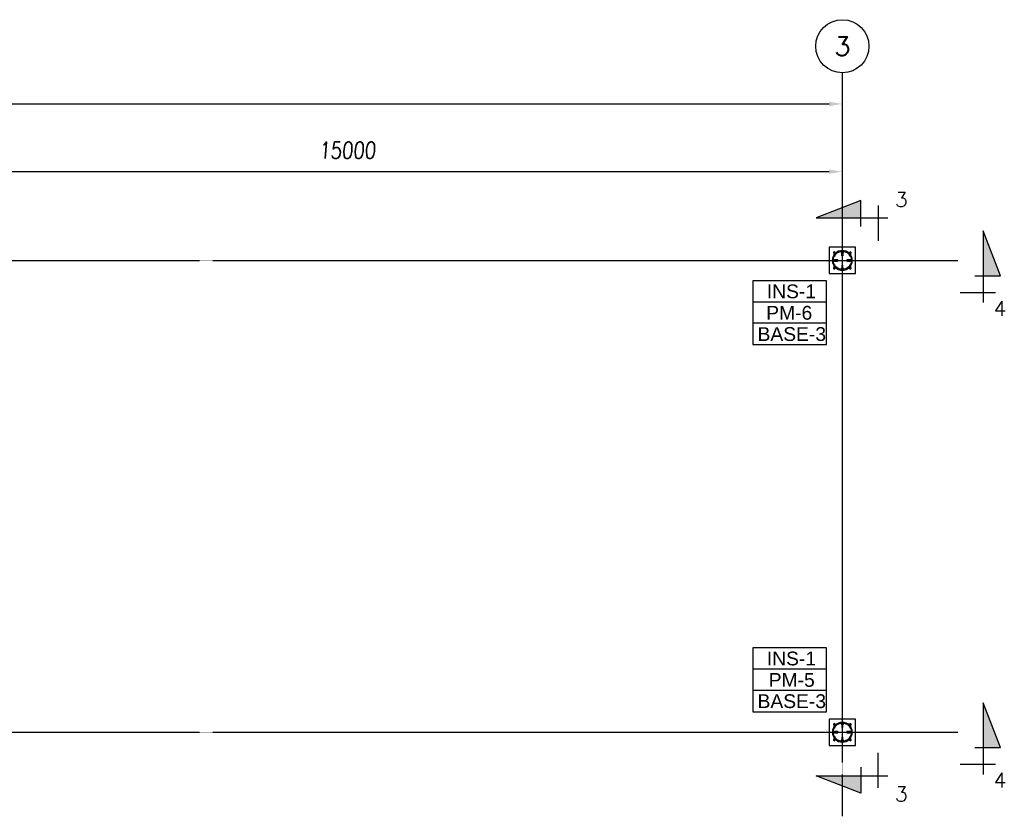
# Model space of a CAD drawing. Extents: x 238371 to 273404, y 87275 to 132019.
# Tile 10 of 10: x 258491 to 273404, y 119946 to 132019. Entities that reach past the tile are written whole.
import ezdxf
from ezdxf.enums import TextEntityAlignment as Align

# ---------------------------------------------------------------- set-up
doc = ezdxf.new("R2010")
doc.units = 0
doc.header["$LTSCALE"] = 10
doc.header["$MEASUREMENT"] = 0
doc.linetypes.add('DASHDOT', pattern=[1, 0.5, -0.25, 0, -0.25])
doc.linetypes.add('HIDDEN', pattern=[0.375, 0.25, -0.125])
doc.layers.get('0').update_dxf_attribs({"linetype": 'CONTINUOUS'})
doc.layers.get('Defpoints').update_dxf_attribs({"linetype": 'CONTINUOUS'})
for name, color, linetype in [('A', 2, 'DASHDOT'), ('BOLA', 4, 'CONTINUOUS'), ('COTAS', 7, 'CONTINUOUS'), ('FORIR', 4, 'CONTINUOUS'), ('G', 3, 'CONTINUOUS'), ('S', 7, 'CONTINUOUS'), ('TR', 6, 'HIDDEN')]:
    doc.layers.add(name, color=color, linetype=linetype)
doc.layers.add('REGUA80', color=4, linetype='CONTINUOUS', lineweight=25)
doc.styles.add('PADRAO MTL', font='txt.shx', dxfattribs={"width": 0.8, "oblique": 5})
doc.styles.add('REGUA175', font='txt.shx', dxfattribs={"width": 0.7, "height": 4.45})
doc.styles.get("Standard").update_dxf_attribs({"font": 'txt.shx', "width": 0.7, "oblique": 5})
doc.styles.add('Texto', font='arial.ttf')
doc.styles.add('TXT', font='txt.shx', dxfattribs={"width": 0.7})
doc.dimstyles.new('1-100', dxfattribs={"dimscale": 100, "dimtxt": 2.5, "dimasz": 2, "dimexe": 2, "dimexo": 2, "dimgap": 2, "dimtad": 1, "dimdec": 0, "dimdsep": 46, "dimtxsty": 'PADRAO MTL', "dimcen": 3, "dimclrd": 1, "dimclre": 1, "dimclrt": 7, "dimadec": 0, "dimazin": 0, "dimtfac": 1, "dimtdec": 0, "dimtmove": 0, "dimatfit": 3, "dimfxl": 1, "dimtfill": 1, "dimtolj": 1, "dimarcsym": 0})

# ---------------------------------------------------------------- blocks, each defined once
blk = doc.blocks.new('3D_INFOM')
blk.add_point((0, 0))
at = {"layer": 'FORIR', "flags": 1}
blk.add_attdef('MARK', (8, -4), '', height=5.26, dxfattribs=at)
blk = doc.blocks.new('3D_INFOTEXT')
blk.add_point((0, 0))
at = {"flags": 1}
for tag, p in [('MAR_PEZ', (7, 4)), ('POS_PEZ', (8, -4)), ('NOM_PRO', (8, -13)), ('LUN_PRO', (7, -22)), ('MAT_PRO', (8, -30)), ('HANDLE', (7, -39))]:
    blk.add_attdef(tag, p, '', height=5.26, dxfattribs=at)
blk = doc.blocks.new('Bola_3')
at = {"layer": 'BOLA'}
blk.add_circle((5.04, -1.01), 4.03, dxfattribs=at)
at = {"layer": 'BOLA', "color": 3, "style": 'REGUA175'}
blk.add_attdef('Z1B', text='', height=2.85, dxfattribs=at).set_placement((5.04, -1.01), align=Align.MIDDLE)
blk = doc.blocks.new('*D6')
at = {"layer": 'COTAS', "color": 1, "lineweight": -2, "transparency": 16777216}
blk.add_line((270751, 129715), (256151, 129715), dxfattribs=at)
at = {"layer": 'COTAS', "color": 1, "transparency": 16777216}
for points in [[(256151, 129749), (256151, 129682), (255951, 129715)], [(270751, 129749), (270751, 129682), (270951, 129715)]]:
    blk.add_solid(points, dxfattribs=at)
at = {"layer": 'Defpoints', "color": 0, "transparency": 16777216}
for p in [(255951, 129715), (255951, 129715), (270951, 129715)]:
    blk.add_point(p, dxfattribs=at)
at = {"layer": 'COTAS', "color": 7, "transparency": 16777216, "insert": (263451, 130040), "char_height": 250, "attachment_point": 5, "style": 'PADRAO MTL', "bg_fill": 3, "box_fill_scale": 1.25, "bg_fill_color": 256, "bg_fill_true_color": 13158600, "bg_fill_transparency": 0}
blk.add_mtext('\\A1;15000', dxfattribs=at)
blk = doc.blocks.new('*D9')
at = {"layer": 'COTAS', "color": 1, "lineweight": -2, "transparency": 16777216}
blk.add_line((241151, 130742), (270751, 130742), dxfattribs=at)
at = {"layer": 'COTAS', "color": 1, "transparency": 16777216}
for points in [[(241151, 130775), (241151, 130708), (240951, 130742)], [(270751, 130775), (270751, 130708), (270951, 130742)]]:
    blk.add_solid(points, dxfattribs=at)
at = {"layer": 'Defpoints', "color": 0, "transparency": 16777216}
for p in [(240951, 130742), (270951, 130742), (270951, 130742)]:
    blk.add_point(p, dxfattribs=at)
at = {"layer": 'COTAS', "color": 7, "transparency": 16777216, "insert": (255951, 131067), "char_height": 250, "attachment_point": 5, "style": 'PADRAO MTL', "bg_fill": 3, "box_fill_scale": 1.25, "bg_fill_color": 256, "bg_fill_true_color": 13158600, "bg_fill_transparency": 0}
blk.add_mtext('\\A1;30000', dxfattribs=at)
blk = doc.blocks.new('NOM_PILAR')
for p, q in [((-5.56, -3.22), (5.56, -3.22)), ((-5.56, -6.44), (5.56, -6.44))]:
    blk.add_line(p, q)
blk.add_lwpolyline([(-5.56, 0), (5.56, 0), (5.56, -9.67), (-5.56, -9.67)], close=True)
at = {"layer": 'REGUA80', "style": 'Texto'}
for tag, p in [('PILAR', (0, -2.65)), ('20X30', (0, -5.9)), ('CHU-02', (0, -9.12))]:
    blk.add_attdef(tag, text='', height=2.09, dxfattribs=at).set_placement(p, align=Align.CENTER)
blk = doc.blocks.new('Sim-corte')
blk.add_hatch(color=1).paths.add_polyline_path([(16.36, 2.74), (9.57, 5.38), (9.57, 2.74)])
at = {"color": 1}
for points in [[(9.57, 1.46), (9.57, 5.38), (16.36, 2.74), (5.49, 2.74)], [(6.97, 4.6), (6.97, -0.74)]]:
    blk.add_lwpolyline(points, dxfattribs=at)
at = {"color": 0, "style": 'TXT', "oblique": -180, "text_generation_flag": 6}
blk.add_attdef('1', (3.64, 4.4), '', height=2.24, rotation=180, dxfattribs=at)

msp = doc.modelspace()

# ---------------------------------------------------------------- linework, layer by layer
at = {"layer": 'A'}
for p, q in [((270951.1, 119946), (270951.1, 131213)), ((239880.8, 128370.6), (272700.5, 128370.6)), ((239880.8, 121220.6), (272700.5, 121220.6))]:
    msp.add_line(p, q, dxfattribs=at)
at = {"layer": 'G'}
for p, q in [((270751.1, 128570.6), (270751.1, 128490.6)), ((271151.1, 128570.6), (270751.1, 128570.6)), ((271151.1, 128170.6), (271151.1, 128570.6)), ((270751.1, 128490.6), (270751.1, 128370.6)), ((270820.6, 128490.6), (270823.7, 128498)), ((270823.7, 128483.2), (270820.6, 128490.6)), ((270824.3, 128497.3), (270821.5, 128490.6)), ((270821.5, 128490.6), (270824.3, 128483.9)), ((270823.7, 128498), (270831.1, 128501.1)), ((270831.1, 128480.1), (270823.7, 128483.2)), ((270831.1, 128500.1), (270824.3, 128497.3)), ((270824.3, 128483.9), (270831.1, 128481.1)), ((270831.1, 128501.1), (270838.5, 128498)), ((270837.8, 128497.3), (270831.1, 128500.1)), ((270831.1, 128481.1), (270837.8, 128483.9)), ((270838.5, 128483.2), (270831.1, 128480.1)), ((270840.6, 128490.6), (270837.8, 128497.3)), ((270837.8, 128483.9), (270840.6, 128490.6)), ((270838.5, 128498), (270841.6, 128490.6)), ((270841.6, 128490.6), (270838.5, 128483.2)), ((270940.6, 128490.6), (270943.7, 128498)), ((270943.7, 128483.2), (270940.6, 128490.6)), ((270944.3, 128497.3), (270941.5, 128490.6)), ((270941.5, 128490.6), (270944.3, 128483.9)), ((270943.7, 128498), (270951.1, 128501.1)), ((270951.1, 128480.1), (270943.7, 128483.2)), ((270951.1, 128500.1), (270944.3, 128497.3)), ((270944.3, 128483.9), (270951.1, 128481.1)), ((270951.1, 128501.1), (270958.5, 128498)), ((270957.8, 128497.3), (270951.1, 128500.1)), ((270951.1, 128481.1), (270957.8, 128483.9)), ((270958.5, 128483.2), (270951.1, 128480.1)), ((270960.6, 128490.6), (270957.8, 128497.3)), ((270957.8, 128483.9), (270960.6, 128490.6)), ((270958.5, 128498), (270961.6, 128490.6)), ((270961.2, 128489.7), (270958.5, 128483.2)), ((270961.6, 128490.6), (270961.2, 128489.7)), ((271060.6, 128489.7), (271063.7, 128497.2)), ((271063.7, 128482.3), (271060.6, 128489.7)), ((271064.3, 128497.3), (271061.5, 128490.6)), ((271061.5, 128490.6), (271064.3, 128483.9)), ((271063.7, 128497.2), (271071.1, 128500.2)), ((271071.1, 128479.2), (271063.7, 128482.3)), ((271071.1, 128500.1), (271064.3, 128497.3)), ((271064.3, 128483.9), (271071.1, 128481.1)), ((271071.1, 128500.2), (271078.5, 128497.2)), ((271077.8, 128497.3), (271071.1, 128500.1)), ((271071.1, 128481.1), (271077.8, 128483.9)), ((271078.5, 128482.3), (271071.1, 128479.2)), ((271080.6, 128490.6), (271077.8, 128497.3)), ((271077.8, 128483.9), (271080.6, 128490.6)), ((271078.5, 128497.2), (271081.6, 128489.7)), ((271081.6, 128489.7), (271078.5, 128482.3)), ((270751.1, 128370.6), (270751.1, 128250.6)), ((270820.6, 128370.6), (270823.7, 128378)), ((270823.7, 128363.2), (270820.6, 128370.6)), ((270820.6, 128250.6), (270823.7, 128258)), ((270824.3, 128377.3), (270821.5, 128370.6)), ((270821.5, 128370.6), (270824.3, 128363.9)), ((270824.3, 128257.3), (270821.5, 128250.6)), ((270823.7, 128378), (270831.1, 128381.1)), ((270831.1, 128360.1), (270823.7, 128363.2)), ((270823.7, 128258), (270831.1, 128261.1)), ((270831.1, 128380.1), (270824.3, 128377.3)), ((270824.3, 128363.9), (270831.1, 128361.1)), ((270831.1, 128260.1), (270824.3, 128257.3)), ((270831.1, 128381.1), (270838.5, 128378)), ((270837.8, 128377.3), (270831.1, 128380.1)), ((270831.1, 128361.1), (270837.8, 128363.9)), ((270838.5, 128363.2), (270831.1, 128360.1)), ((270831.1, 128261.1), (270838.5, 128258)), ((270837.8, 128257.3), (270831.1, 128260.1)), ((270840.6, 128370.6), (270837.8, 128377.3)), ((270837.8, 128363.9), (270840.6, 128370.6)), ((270840.6, 128250.6), (270837.8, 128257.3)), ((270838.5, 128378), (270841.6, 128370.6)), ((270841.6, 128370.6), (270838.5, 128363.2)), ((270838.5, 128258), (270841.6, 128250.6)), ((270940.6, 128250.6), (270943.7, 128258)), ((270944.3, 128257.3), (270941.5, 128250.6)), ((270943.7, 128258), (270951.1, 128261.1)), ((270951.1, 128260.1), (270944.3, 128257.3)), ((270951.1, 128261.1), (270958.5, 128258)), ((270957.8, 128257.3), (270951.1, 128260.1)), ((270960.6, 128250.6), (270957.8, 128257.3)), ((270958.5, 128258), (270961.6, 128250.6)), ((271060.6, 128370.6), (271063.7, 128378)), ((271063.7, 128363.2), (271060.6, 128370.6)), ((271060.6, 128250.6), (271063.7, 128258)), ((271064.3, 128377.3), (271061.5, 128370.6)), ((271061.5, 128370.6), (271064.3, 128363.9)), ((271064.3, 128257.3), (271061.5, 128250.6)), ((271063.7, 128378), (271071.1, 128381.1)), ((271071.1, 128360.1), (271063.7, 128363.2)), ((271063.7, 128258), (271071.1, 128261.1)), ((271071.1, 128380.1), (271064.3, 128377.3)), ((271064.3, 128363.9), (271071.1, 128361.1)), ((271071.1, 128260.1), (271064.3, 128257.3)), ((271071.1, 128381.1), (271078.5, 128378)), ((271077.8, 128377.3), (271071.1, 128380.1)), ((271071.1, 128361.1), (271077.8, 128363.9)), ((271078.5, 128363.2), (271071.1, 128360.1)), ((271071.1, 128261.1), (271078.5, 128258)), ((271077.8, 128257.3), (271071.1, 128260.1)), ((271080.6, 128370.6), (271077.8, 128377.3)), ((271077.8, 128363.9), (271080.6, 128370.6)), ((271080.6, 128250.6), (271077.8, 128257.3)), ((271078.5, 128378), (271081.6, 128370.6)), ((271081.6, 128370.6), (271078.5, 128363.2)), ((271078.5, 128258), (271081.6, 128250.6)), ((270751.1, 128250.6), (270751.1, 128170.6)), ((270751.1, 128170.6), (271151.1, 128170.6)), ((270823.7, 128243.2), (270820.6, 128250.6)), ((270821.5, 128250.6), (270824.3, 128243.9)), ((270831.1, 128240.1), (270823.7, 128243.2)), ((270824.3, 128243.9), (270831.1, 128241.1)), ((270831.1, 128241.1), (270837.8, 128243.9)), ((270838.5, 128243.2), (270831.1, 128240.1)), ((270837.8, 128243.9), (270840.6, 128250.6)), ((270841.6, 128250.6), (270838.5, 128243.2)), ((270943.7, 128243.2), (270940.6, 128250.6)), ((270941.5, 128250.6), (270944.3, 128243.9)), ((270951.1, 128240.1), (270943.7, 128243.2)), ((270944.3, 128243.9), (270951.1, 128241.1)), ((270951.1, 128241.1), (270957.8, 128243.9)), ((270958.5, 128243.2), (270951.1, 128240.1)), ((270957.8, 128243.9), (270960.6, 128250.6)), ((270961.6, 128250.6), (270958.5, 128243.2)), ((271063.7, 128243.2), (271060.6, 128250.6)), ((271061.5, 128250.6), (271064.3, 128243.9)), ((271071.1, 128240.1), (271063.7, 128243.2)), ((271064.3, 128243.9), (271071.1, 128241.1)), ((271071.1, 128241.1), (271077.8, 128243.9)), ((271078.5, 128243.2), (271071.1, 128240.1)), ((271077.8, 128243.9), (271080.6, 128250.6)), ((271081.6, 128250.6), (271078.5, 128243.2)), ((271151.1, 121420.6), (270751.1, 121420.6)), ((270751.1, 121420.6), (270751.1, 121340.6)), ((271151.1, 121020.6), (271151.1, 121420.6)), ((270751.1, 121340.6), (270751.1, 121220.6)), ((270820.6, 121340.6), (270823.7, 121348)), ((270823.7, 121333.2), (270820.6, 121340.6)), ((270824.3, 121347.3), (270821.5, 121340.6)), ((270821.5, 121340.6), (270824.3, 121333.9)), ((270823.7, 121348), (270831.1, 121351.1)), ((270831.1, 121330.1), (270823.7, 121333.2)), ((270831.1, 121350.1), (270824.3, 121347.3)), ((270824.3, 121333.9), (270831.1, 121331.1)), ((270831.1, 121351.1), (270838.5, 121348)), ((270837.8, 121347.3), (270831.1, 121350.1)), ((270831.1, 121331.1), (270837.8, 121333.9)), ((270838.5, 121333.2), (270831.1, 121330.1)), ((270840.6, 121340.6), (270837.8, 121347.3)), ((270837.8, 121333.9), (270840.6, 121340.6)), ((270838.5, 121348), (270841.6, 121340.6)), ((270841.6, 121340.6), (270838.5, 121333.2)), ((270940.6, 121340.6), (270943.7, 121348)), ((270943.7, 121333.2), (270940.6, 121340.6)), ((270944.3, 121347.3), (270941.5, 121340.6)), ((270941.5, 121340.6), (270944.3, 121333.9)), ((270943.7, 121348), (270951.1, 121351.1)), ((270951.1, 121330.1), (270943.7, 121333.2)), ((270951.1, 121350.1), (270944.3, 121347.3)), ((270944.3, 121333.9), (270951.1, 121331.1)), ((270951.1, 121351.1), (270958.5, 121348)), ((270957.8, 121347.3), (270951.1, 121350.1)), ((270951.1, 121331.1), (270957.8, 121333.9)), ((270958.5, 121333.2), (270951.1, 121330.1)), ((270960.6, 121340.6), (270957.8, 121347.3)), ((270957.8, 121333.9), (270960.6, 121340.6)), ((270958.5, 121348), (270961.6, 121340.6)), ((270961.2, 121339.7), (270958.5, 121333.2)), ((270961.6, 121340.6), (270961.2, 121339.7)), ((271060.6, 121339.7), (271063.7, 121347.2)), ((271063.7, 121332.3), (271060.6, 121339.7)), ((271064.3, 121347.3), (271061.5, 121340.6)), ((271061.5, 121340.6), (271064.3, 121333.9)), ((271063.7, 121347.2), (271071.1, 121350.2)), ((271071.1, 121329.2), (271063.7, 121332.3)), ((271071.1, 121350.1), (271064.3, 121347.3)), ((271064.3, 121333.9), (271071.1, 121331.1)), ((271071.1, 121350.2), (271078.5, 121347.2)), ((271077.8, 121347.3), (271071.1, 121350.1)), ((271071.1, 121331.1), (271077.8, 121333.9)), ((271078.5, 121332.3), (271071.1, 121329.2)), ((271080.6, 121340.6), (271077.8, 121347.3)), ((271077.8, 121333.9), (271080.6, 121340.6)), ((271078.5, 121347.2), (271081.6, 121339.7)), ((271081.6, 121339.7), (271078.5, 121332.3)), ((270751.1, 121220.6), (270751.1, 121100.6)), ((270751.1, 121100.6), (270751.1, 121020.6)), ((270820.6, 121220.6), (270823.7, 121228)), ((270823.7, 121213.2), (270820.6, 121220.6)), ((270820.6, 121100.6), (270823.7, 121108)), ((270823.7, 121093.2), (270820.6, 121100.6)), ((270824.3, 121227.3), (270821.5, 121220.6)), ((270821.5, 121220.6), (270824.3, 121213.9)), ((270824.3, 121107.3), (270821.5, 121100.6)), ((270821.5, 121100.6), (270824.3, 121093.9)), ((270823.7, 121228), (270831.1, 121231.1)), ((270831.1, 121210.1), (270823.7, 121213.2)), ((270823.7, 121108), (270831.1, 121111.1)), ((270831.1, 121230.1), (270824.3, 121227.3)), ((270824.3, 121213.9), (270831.1, 121211.1)), ((270831.1, 121110.1), (270824.3, 121107.3)), ((270831.1, 121231.1), (270838.5, 121228)), ((270837.8, 121227.3), (270831.1, 121230.1)), ((270831.1, 121211.1), (270837.8, 121213.9)), ((270838.5, 121213.2), (270831.1, 121210.1)), ((270831.1, 121111.1), (270838.5, 121108)), ((270837.8, 121107.3), (270831.1, 121110.1)), ((270840.6, 121220.6), (270837.8, 121227.3)), ((270837.8, 121213.9), (270840.6, 121220.6)), ((270840.6, 121100.6), (270837.8, 121107.3)), ((270837.8, 121093.9), (270840.6, 121100.6)), ((270838.5, 121228), (270841.6, 121220.6)), ((270841.6, 121220.6), (270838.5, 121213.2)), ((270838.5, 121108), (270841.6, 121100.6)), ((270841.6, 121100.6), (270838.5, 121093.2)), ((270940.6, 121100.6), (270943.7, 121108)), ((270943.7, 121093.2), (270940.6, 121100.6)), ((270944.3, 121107.3), (270941.5, 121100.6)), ((270941.5, 121100.6), (270944.3, 121093.9)), ((270943.7, 121108), (270951.1, 121111.1)), ((270951.1, 121110.1), (270944.3, 121107.3)), ((270951.1, 121111.1), (270958.5, 121108)), ((270957.8, 121107.3), (270951.1, 121110.1)), ((270960.6, 121100.6), (270957.8, 121107.3)), ((270957.8, 121093.9), (270960.6, 121100.6)), ((270958.5, 121108), (270961.6, 121100.6)), ((270961.6, 121100.6), (270958.5, 121093.2)), ((271060.6, 121220.6), (271063.7, 121228)), ((271063.7, 121213.2), (271060.6, 121220.6)), ((271060.6, 121100.6), (271063.7, 121108)), ((271063.7, 121093.2), (271060.6, 121100.6)), ((271064.3, 121227.3), (271061.5, 121220.6)), ((271061.5, 121220.6), (271064.3, 121213.9)), ((271064.3, 121107.3), (271061.5, 121100.6)), ((271061.5, 121100.6), (271064.3, 121093.9)), ((271063.7, 121228), (271071.1, 121231.1)), ((271071.1, 121210.1), (271063.7, 121213.2)), ((271063.7, 121108), (271071.1, 121111.1)), ((271071.1, 121230.1), (271064.3, 121227.3)), ((271064.3, 121213.9), (271071.1, 121211.1)), ((271071.1, 121110.1), (271064.3, 121107.3)), ((271071.1, 121231.1), (271078.5, 121228)), ((271077.8, 121227.3), (271071.1, 121230.1)), ((271071.1, 121211.1), (271077.8, 121213.9)), ((271078.5, 121213.2), (271071.1, 121210.1)), ((271071.1, 121111.1), (271078.5, 121108)), ((271077.8, 121107.3), (271071.1, 121110.1)), ((271080.6, 121220.6), (271077.8, 121227.3)), ((271077.8, 121213.9), (271080.6, 121220.6)), ((271080.6, 121100.6), (271077.8, 121107.3)), ((271077.8, 121093.9), (271080.6, 121100.6)), ((271078.5, 121228), (271081.6, 121220.6)), ((271081.6, 121220.6), (271078.5, 121213.2)), ((271078.5, 121108), (271081.6, 121100.6)), ((271081.6, 121100.6), (271078.5, 121093.2)), ((270751.1, 121020.6), (271151.1, 121020.6)), ((270831.1, 121090.1), (270823.7, 121093.2)), ((270824.3, 121093.9), (270831.1, 121091.1)), ((270831.1, 121091.1), (270837.8, 121093.9)), ((270838.5, 121093.2), (270831.1, 121090.1)), ((270951.1, 121090.1), (270943.7, 121093.2)), ((270944.3, 121093.9), (270951.1, 121091.1)), ((270951.1, 121091.1), (270957.8, 121093.9)), ((270958.5, 121093.2), (270951.1, 121090.1)), ((271071.1, 121090.1), (271063.7, 121093.2)), ((271064.3, 121093.9), (271071.1, 121091.1)), ((271071.1, 121091.1), (271077.8, 121093.9)), ((271078.5, 121093.2), (271071.1, 121090.1))]:
    msp.add_line(p, q, dxfattribs=at)
at = {"layer": 'S'}
for p, q in [((270812.5, 128427.7), (270804, 128399.5)), ((270826.4, 128453.6), (270812.5, 128427.7)), ((270816.4, 128397.1), (270824.2, 128422.8)), ((270824.2, 128422.8), (270836.9, 128446.6)), ((270845, 128476.3), (270826.4, 128453.6)), ((270836.9, 128446.6), (270854, 128467.4)), ((270867.7, 128495), (270845, 128476.3)), ((270854, 128467.4), (270874.8, 128484.4)), ((270893.7, 128508.9), (270867.7, 128495)), ((270874.8, 128484.4), (270898.5, 128497.1)), ((270921.8, 128517.4), (270893.7, 128508.9)), ((270898.5, 128497.1), (270924.3, 128504.9)), ((270951.1, 128520.3), (270921.8, 128517.4)), ((270924.3, 128504.9), (270951.1, 128507.6)), ((270980.3, 128517.4), (270951.1, 128520.3)), ((270951.1, 128507.6), (270977.9, 128504.9)), ((270977.9, 128504.9), (271003.6, 128497.1)), ((271008.5, 128508.9), (270980.3, 128517.4)), ((271003.6, 128497.1), (271027.4, 128484.4)), ((271034.4, 128495), (271008.5, 128508.9)), ((271027.4, 128484.4), (271048.2, 128467.4)), ((271057.1, 128476.3), (271034.4, 128495)), ((271048.2, 128467.4), (271065.2, 128446.6)), ((271075.8, 128453.6), (271057.1, 128476.3)), ((271065.2, 128446.6), (271077.9, 128422.8)), ((271089.7, 128427.7), (271075.8, 128453.6)), ((271077.9, 128422.8), (271085.7, 128397.1)), ((271098.2, 128399.5), (271089.7, 128427.7)), ((270804, 128399.5), (270801.1, 128370.3)), ((270801.1, 128370.3), (270804, 128341)), ((270804, 128341), (270812.5, 128312.9)), ((270812.5, 128312.9), (270826.4, 128286.9)), ((270813.8, 128370.3), (270816.4, 128397.1)), ((270816.4, 128343.5), (270813.8, 128370.3)), ((270824.2, 128317.7), (270816.4, 128343.5)), ((270836.9, 128294), (270824.2, 128317.7)), ((270826.4, 128286.9), (270845, 128264.2)), ((270854, 128273.2), (270836.9, 128294)), ((270845, 128264.2), (270867.7, 128245.6)), ((270874.8, 128256.1), (270854, 128273.2)), ((270898.5, 128243.4), (270874.8, 128256.1)), ((271027.4, 128256.1), (271003.6, 128243.4)), ((271048.2, 128273.2), (271027.4, 128256.1)), ((271034.4, 128245.6), (271057.1, 128264.2)), ((271065.2, 128294), (271048.2, 128273.2)), ((271057.1, 128264.2), (271075.8, 128286.9)), ((271077.9, 128317.7), (271065.2, 128294)), ((271075.8, 128286.9), (271089.7, 128312.9)), ((271085.7, 128343.5), (271077.9, 128317.7)), ((271085.7, 128397.1), (271088.4, 128370.3)), ((271088.4, 128370.3), (271085.7, 128343.5)), ((271089.7, 128312.9), (271098.2, 128341)), ((271101.1, 128370.3), (271098.2, 128399.5)), ((271098.2, 128341), (271101.1, 128370.3)), ((270867.7, 128245.6), (270893.7, 128231.7)), ((270893.7, 128231.7), (270921.8, 128223.2)), ((270924.3, 128235.6), (270898.5, 128243.4)), ((270921.8, 128223.2), (270951.1, 128220.3)), ((270951.1, 128233), (270924.3, 128235.6)), ((270977.9, 128235.6), (270951.1, 128233)), ((270951.1, 128220.3), (270980.3, 128223.2)), ((271003.6, 128243.4), (270977.9, 128235.6)), ((270980.3, 128223.2), (271008.5, 128231.7)), ((271008.5, 128231.7), (271034.4, 128245.6)), ((270804, 121250.2), (270801.1, 121220.9)), ((270812.5, 121278.3), (270804, 121250.2)), ((270826.4, 121304.2), (270812.5, 121278.3)), ((270813.8, 121220.9), (270816.4, 121247.7)), ((270816.4, 121247.7), (270824.2, 121273.5)), ((270824.2, 121273.5), (270836.9, 121297.2)), ((270845, 121327), (270826.4, 121304.2)), ((270836.9, 121297.2), (270854, 121318)), ((270867.7, 121345.6), (270845, 121327)), ((270854, 121318), (270874.8, 121335.1)), ((270893.7, 121359.5), (270867.7, 121345.6)), ((270874.8, 121335.1), (270898.5, 121347.8)), ((270921.8, 121368), (270893.7, 121359.5)), ((270898.5, 121347.8), (270924.3, 121355.6)), ((270951.1, 121370.9), (270921.8, 121368)), ((270924.3, 121355.6), (270951.1, 121358.2)), ((270980.3, 121368), (270951.1, 121370.9)), ((270951.1, 121358.2), (270977.9, 121355.6)), ((270977.9, 121355.6), (271003.6, 121347.8)), ((271008.5, 121359.5), (270980.3, 121368)), ((271003.6, 121347.8), (271027.4, 121335.1)), ((271034.4, 121345.6), (271008.5, 121359.5)), ((271027.4, 121335.1), (271048.2, 121318)), ((271057.1, 121327), (271034.4, 121345.6)), ((271048.2, 121318), (271065.2, 121297.2)), ((271075.8, 121304.2), (271057.1, 121327)), ((271065.2, 121297.2), (271077.9, 121273.5)), ((271089.7, 121278.3), (271075.8, 121304.2)), ((271077.9, 121273.5), (271085.7, 121247.7)), ((271085.7, 121247.7), (271088.4, 121220.9)), ((271098.2, 121250.2), (271089.7, 121278.3)), ((271101.1, 121220.9), (271098.2, 121250.2)), ((270801.1, 121220.9), (270804, 121191.7)), ((270804, 121191.7), (270812.5, 121163.5)), ((270812.5, 121163.5), (270826.4, 121137.6)), ((270816.4, 121194.1), (270813.8, 121220.9)), ((270824.2, 121168.4), (270816.4, 121194.1)), ((270836.9, 121144.6), (270824.2, 121168.4)), ((270826.4, 121137.6), (270845, 121114.8)), ((270854, 121123.8), (270836.9, 121144.6)), ((270845, 121114.8), (270867.7, 121096.2)), ((270874.8, 121106.8), (270854, 121123.8)), ((270867.7, 121096.2), (270893.7, 121082.3)), ((270898.5, 121094.1), (270874.8, 121106.8)), ((271027.4, 121106.8), (271003.6, 121094.1)), ((271008.5, 121082.3), (271034.4, 121096.2)), ((271048.2, 121123.8), (271027.4, 121106.8)), ((271034.4, 121096.2), (271057.1, 121114.8)), ((271065.2, 121144.6), (271048.2, 121123.8)), ((271057.1, 121114.8), (271075.8, 121137.6)), ((271077.9, 121168.4), (271065.2, 121144.6)), ((271075.8, 121137.6), (271089.7, 121163.5)), ((271085.7, 121194.1), (271077.9, 121168.4)), ((271088.4, 121220.9), (271085.7, 121194.1)), ((271089.7, 121163.5), (271098.2, 121191.7)), ((271098.2, 121191.7), (271101.1, 121220.9)), ((270893.7, 121082.3), (270921.8, 121073.8)), ((270924.3, 121086.3), (270898.5, 121094.1)), ((270921.8, 121073.8), (270951.1, 121070.9)), ((270951.1, 121083.6), (270924.3, 121086.3)), ((270977.9, 121086.3), (270951.1, 121083.6)), ((270951.1, 121070.9), (270980.3, 121073.8)), ((271003.6, 121094.1), (270977.9, 121086.3)), ((270980.3, 121073.8), (271008.5, 121082.3))]:
    msp.add_line(p, q, dxfattribs=at)
at = {"layer": 'TR'}
for p, q in [((270821.5, 128490.6), (270821.5, 128488.2)), ((270821.5, 128488.2), (270821.5, 128444.6)), ((270821.5, 128444.6), (270821.5, 128440.6)), ((270821.5, 128440.6), (270824.3, 128440.6)), ((270824.3, 128497.3), (270824.3, 128483.9)), ((270824.3, 128483.9), (270824.3, 128483.9)), ((270824.3, 128483.9), (270824.3, 128482.9)), ((270824.3, 128482.9), (270824.3, 128449.8)), ((270824.3, 128449.8), (270824.3, 128440.6)), ((270824.3, 128440.6), (270831.1, 128440.6)), ((270831.1, 128500.1), (270831.1, 128481.1)), ((270831.1, 128500.1), (270831.1, 128500.1)), ((270831.1, 128480.1), (270831.1, 128481.1)), ((270831.1, 128459.4), (270831.1, 128480.1)), ((270831.1, 128459.4), (270831.1, 128440.6)), ((270831.1, 128440.6), (270831.1, 128459.4)), ((270837.8, 128440.6), (270831.1, 128440.6)), ((270831.1, 128440.6), (270833.7, 128440.6)), ((270833.7, 128440.6), (270837.8, 128440.6)), ((270837.8, 128497.3), (270837.8, 128483.9)), ((270837.8, 128483.9), (270837.8, 128483.9)), ((270837.8, 128482.9), (270837.8, 128483.9)), ((270837.8, 128467.6), (270837.8, 128482.9)), ((270837.8, 128447.6), (270837.8, 128467.6)), ((270837.8, 128447.6), (270837.8, 128440.6)), ((270837.8, 128440.6), (270837.8, 128447.6)), ((270837.8, 128440.6), (270840.6, 128440.6)), ((270840.6, 128488.2), (270840.6, 128490.6)), ((270840.6, 128471), (270840.6, 128488.2)), ((270840.6, 128451), (270840.6, 128471)), ((270840.6, 128440.6), (270840.6, 128451)), ((270941.5, 128488.2), (270941.5, 128490.6)), ((270941.5, 128440.6), (270941.5, 128488.2)), ((270944.3, 128440.6), (270941.5, 128440.6)), ((270941.5, 128440.6), (270944.3, 128440.6)), ((270944.3, 128497.3), (270944.3, 128483.9)), ((270944.3, 128483.9), (270944.3, 128483.9)), ((270944.3, 128483.9), (270944.3, 128482.9)), ((270944.3, 128482.9), (270944.3, 128440.6)), ((270951.1, 128440.6), (270944.3, 128440.6)), ((270944.3, 128440.6), (270951.1, 128440.6)), ((270951.1, 128500.1), (270951.1, 128481.1)), ((270951.1, 128500.1), (270951.1, 128500.1)), ((270951.1, 128480.1), (270951.1, 128481.1)), ((270951.1, 128480.1), (270951.1, 128440.6)), ((270951.1, 128440.6), (270951.1, 128480.1)), ((270957.8, 128440.6), (270951.1, 128440.6)), ((270951.1, 128440.6), (270957.8, 128440.6)), ((270957.8, 128497.3), (270957.8, 128483.9)), ((270957.8, 128483.9), (270957.8, 128483.9)), ((270957.8, 128482.9), (270957.8, 128483.9)), ((270957.8, 128440.6), (270957.8, 128482.9)), ((270960.6, 128440.6), (270957.8, 128440.6)), ((270957.8, 128440.6), (270960.6, 128440.6)), ((270960.6, 128490.6), (270960.6, 128488.2)), ((270960.6, 128488.2), (270960.6, 128440.6)), ((271061.5, 128490.6), (271061.5, 128487.4)), ((271061.5, 128487.4), (271061.5, 128471)), ((271061.5, 128471), (271061.5, 128451)), ((271061.5, 128440.6), (271061.5, 128451)), ((271064.3, 128440.6), (271061.5, 128440.6)), ((271061.5, 128440.6), (271064.3, 128440.6)), ((271064.3, 128497.3), (271064.3, 128483.9)), ((271064.3, 128483.9), (271064.3, 128483.9)), ((271064.3, 128483.9), (271064.3, 128482)), ((271064.3, 128482), (271064.3, 128467.6)), ((271064.3, 128467.6), (271064.3, 128447.6)), ((271064.3, 128447.6), (271064.3, 128440.6)), ((271064.3, 128447.6), (271064.3, 128440.6)), ((271064.3, 128440.6), (271068.4, 128440.6)), ((271071.1, 128440.6), (271068.4, 128440.6)), ((271068.4, 128440.6), (271071.1, 128440.6)), ((271071.1, 128500.1), (271071.1, 128481.1)), ((271071.1, 128500.1), (271071.1, 128500.1)), ((271071.1, 128479.2), (271071.1, 128481.1)), ((271071.1, 128459.4), (271071.1, 128479.2)), ((271071.1, 128440.6), (271071.1, 128459.4)), ((271071.1, 128440.6), (271077.8, 128440.6)), ((271077.8, 128497.3), (271077.8, 128483.9)), ((271077.8, 128483.9), (271077.8, 128483.9)), ((271077.8, 128482), (271077.8, 128483.9)), ((271077.8, 128449.8), (271077.8, 128482)), ((271077.8, 128440.6), (271077.8, 128449.8)), ((271077.8, 128440.6), (271080.6, 128440.6)), ((271080.6, 128487.4), (271080.6, 128490.6)), ((271080.6, 128444.6), (271080.6, 128487.4)), ((271080.6, 128440.6), (271080.6, 128444.6)), ((270840.6, 128370.6), (270821.5, 128370.6)), ((270824.3, 128300.6), (270821.5, 128300.6)), ((270821.5, 128300.6), (270821.5, 128295.9)), ((270821.5, 128295.9), (270821.5, 128253)), ((270837.8, 128377.3), (270824.3, 128377.3)), ((270837.8, 128363.9), (270824.3, 128363.9)), ((270831.1, 128300.6), (270824.3, 128300.6)), ((270824.3, 128300.6), (270824.3, 128290.7)), ((270824.3, 128290.7), (270824.3, 128258.3)), ((270824.3, 128258.3), (270824.3, 128257.3)), ((270824.3, 128257.3), (270824.3, 128243.9)), ((270824.3, 128257.3), (270824.3, 128257.3)), ((270833.4, 128380.1), (270831.1, 128380.1)), ((270831.1, 128361.1), (270833.4, 128361.1)), ((270833.4, 128300.6), (270831.1, 128300.6)), ((270831.1, 128281.2), (270831.1, 128300.6)), ((270831.1, 128261.1), (270831.1, 128281.2)), ((270831.1, 128260.1), (270831.1, 128261.1)), ((270831.1, 128260.1), (270831.1, 128241.1)), ((270881.1, 128380.1), (270833.4, 128380.1)), ((270833.4, 128361.1), (270881.1, 128361.1)), ((270837.8, 128300.6), (270833.4, 128300.6)), ((270838.8, 128377.3), (270837.8, 128377.3)), ((270837.8, 128363.9), (270838.8, 128363.9)), ((270840.6, 128300.6), (270837.8, 128300.6)), ((270837.8, 128292.9), (270837.8, 128300.6)), ((270837.8, 128273), (270837.8, 128292.9)), ((270837.8, 128258.3), (270837.8, 128273)), ((270837.8, 128257.3), (270837.8, 128258.3)), ((270837.8, 128257.3), (270837.8, 128243.9)), ((270837.8, 128257.3), (270837.8, 128257.3)), ((270881.1, 128377.3), (270838.8, 128377.3)), ((270838.8, 128363.9), (270881.1, 128363.9)), ((270840.6, 128370.6), (270841.6, 128370.6)), ((270840.6, 128289.5), (270840.6, 128300.6)), ((270840.6, 128269.6), (270840.6, 128289.5)), ((270840.6, 128253), (270840.6, 128269.6)), ((270841.6, 128370.6), (270881.1, 128370.6)), ((270881.1, 128377.3), (270881.1, 128380.1)), ((270881.1, 128370.6), (270881.1, 128377.3)), ((270881.1, 128363.9), (270881.1, 128370.6)), ((270881.1, 128361.1), (270881.1, 128363.9)), ((270944.3, 128300.6), (270941.5, 128300.6)), ((270941.5, 128300.6), (270941.5, 128253)), ((270951.1, 128300.6), (270944.3, 128300.6)), ((270944.3, 128300.6), (270944.3, 128258.3)), ((270944.3, 128258.3), (270944.3, 128257.3)), ((270944.3, 128257.3), (270944.3, 128243.9)), ((270957.8, 128300.6), (270951.1, 128300.6)), ((270951.1, 128261.1), (270951.1, 128300.6)), ((270951.1, 128260.1), (270951.1, 128261.1)), ((270951.1, 128260.1), (270951.1, 128241.1)), ((270960.6, 128300.6), (270957.8, 128300.6)), ((270957.8, 128258.3), (270957.8, 128300.6)), ((270957.8, 128257.3), (270957.8, 128258.3)), ((270957.8, 128257.3), (270957.8, 128243.9)), ((270960.6, 128253), (270960.6, 128300.6)), ((271068.7, 128380.1), (271021.1, 128380.1)), ((271021.1, 128380.1), (271021.1, 128377.3)), ((271063.4, 128377.3), (271021.1, 128377.3)), ((271021.1, 128377.3), (271021.1, 128370.6)), ((271021.1, 128370.6), (271060.6, 128370.6)), ((271021.1, 128370.6), (271021.1, 128363.9)), ((271021.1, 128363.9), (271063.4, 128363.9)), ((271021.1, 128363.9), (271021.1, 128361.1)), ((271021.1, 128361.1), (271068.7, 128361.1)), ((271060.6, 128370.6), (271061.5, 128370.6)), ((271080.6, 128370.6), (271061.5, 128370.6)), ((271064.3, 128300.6), (271061.5, 128300.6)), ((271061.5, 128300.6), (271061.5, 128289.5)), ((271061.5, 128289.5), (271061.5, 128269.6)), ((271061.5, 128269.6), (271061.5, 128253)), ((271064.3, 128377.3), (271063.4, 128377.3)), ((271063.4, 128363.9), (271064.3, 128363.9)), ((271077.8, 128377.3), (271064.3, 128377.3)), ((271077.8, 128363.9), (271064.3, 128363.9)), ((271068.8, 128300.6), (271064.3, 128300.6)), ((271064.3, 128300.6), (271064.3, 128292.9)), ((271064.3, 128292.9), (271064.3, 128273)), ((271064.3, 128273), (271064.3, 128258.3)), ((271064.3, 128258.3), (271064.3, 128257.3)), ((271064.3, 128257.3), (271064.3, 128243.9)), ((271071.1, 128380.1), (271068.7, 128380.1)), ((271068.7, 128361.1), (271071.1, 128361.1)), ((271071.1, 128300.6), (271068.8, 128300.6)), ((271077.8, 128300.6), (271071.1, 128300.6)), ((271071.1, 128281.2), (271071.1, 128300.6)), ((271071.1, 128261.1), (271071.1, 128281.2)), ((271071.1, 128260.1), (271071.1, 128261.1)), ((271071.1, 128260.1), (271071.1, 128241.1)), ((271080.6, 128300.6), (271077.8, 128300.6)), ((271077.8, 128290.7), (271077.8, 128300.6)), ((271077.8, 128258.3), (271077.8, 128290.7)), ((271077.8, 128257.3), (271077.8, 128258.3)), ((271077.8, 128257.3), (271077.8, 128243.9)), ((271080.6, 128295.9), (271080.6, 128300.6)), ((271080.6, 128253), (271080.6, 128295.9)), ((270821.5, 128253), (270821.5, 128250.6)), ((270821.5, 128250.6), (270821.5, 128250.6)), ((270824.3, 128243.9), (270824.3, 128243.9)), ((270837.8, 128243.9), (270837.8, 128243.9)), ((270840.6, 128250.6), (270840.6, 128253)), ((270840.6, 128250.6), (270840.6, 128250.6)), ((270941.5, 128253), (270941.5, 128250.6)), ((270951.1, 128241.1), (270951.1, 128241.1)), ((270960.6, 128250.6), (270960.6, 128253)), ((271061.5, 128253), (271061.5, 128250.6)), ((271080.6, 128250.6), (271080.6, 128253)), ((270821.5, 121340.6), (270821.5, 121340.6)), ((270821.5, 121340.6), (270821.5, 121338.2)), ((270821.5, 121338.2), (270821.5, 121295.3)), ((270821.5, 121295.3), (270821.5, 121290.6)), ((270821.5, 121290.6), (270824.3, 121290.6)), ((270824.3, 121347.3), (270824.3, 121333.9)), ((270824.3, 121347.3), (270824.3, 121347.3)), ((270824.3, 121333.9), (270824.3, 121332.9)), ((270824.3, 121332.9), (270824.3, 121300.5)), ((270824.3, 121300.5), (270824.3, 121290.6)), ((270831.1, 121290.6), (270824.3, 121290.6)), ((270824.3, 121290.6), (270831.1, 121290.6)), ((270831.1, 121350.1), (270831.1, 121331.1)), ((270831.1, 121331.1), (270831.1, 121331.1)), ((270831.1, 121330.1), (270831.1, 121331.1)), ((270831.1, 121310), (270831.1, 121330.1)), ((270831.1, 121290.6), (270831.1, 121310)), ((270837.8, 121290.6), (270831.1, 121290.6)), ((270831.1, 121290.6), (270833.4, 121290.6)), ((270833.4, 121290.6), (270837.8, 121290.6)), ((270837.8, 121347.3), (270837.8, 121333.9)), ((270837.8, 121347.3), (270837.8, 121347.3)), ((270837.8, 121332.9), (270837.8, 121333.9)), ((270837.8, 121318.2), (270837.8, 121332.9)), ((270837.8, 121298.3), (270837.8, 121318.2)), ((270837.8, 121298.3), (270837.8, 121290.6)), ((270837.8, 121290.6), (270837.8, 121298.3)), ((270837.8, 121290.6), (270840.6, 121290.6)), ((270840.6, 121340.6), (270840.6, 121340.6)), ((270840.6, 121338.2), (270840.6, 121340.6)), ((270840.6, 121321.6), (270840.6, 121338.2)), ((270840.6, 121301.7), (270840.6, 121321.6)), ((270840.6, 121290.6), (270840.6, 121301.7)), ((270941.5, 121340.6), (270941.5, 121340.6)), ((270941.5, 121340.6), (270941.5, 121338.2)), ((270941.5, 121338.2), (270941.5, 121290.6)), ((270941.5, 121290.6), (270944.3, 121290.6)), ((270944.3, 121347.3), (270944.3, 121333.9)), ((270944.3, 121347.3), (270944.3, 121347.3)), ((270944.3, 121333.9), (270944.3, 121332.9)), ((270944.3, 121332.9), (270944.3, 121290.6)), ((270944.3, 121290.6), (270951.1, 121290.6)), ((270951.1, 121350.1), (270951.1, 121331.1)), ((270951.1, 121331.1), (270951.1, 121331.1)), ((270951.1, 121330.1), (270951.1, 121331.1)), ((270951.1, 121290.6), (270951.1, 121330.1)), ((270957.8, 121290.6), (270951.1, 121290.6)), ((270951.1, 121290.6), (270957.8, 121290.6)), ((270957.8, 121347.3), (270957.8, 121333.9)), ((270957.8, 121347.3), (270957.8, 121347.3)), ((270957.8, 121332.9), (270957.8, 121333.9)), ((270957.8, 121290.6), (270957.8, 121332.9)), ((270957.8, 121290.6), (270960.6, 121290.6)), ((270960.6, 121340.6), (270960.6, 121340.6)), ((270960.6, 121338.2), (270960.6, 121340.6)), ((270960.6, 121290.6), (270960.6, 121338.2)), ((271061.5, 121340.6), (271061.5, 121340.6)), ((271061.5, 121340.6), (271061.5, 121337.4)), ((271061.5, 121337.4), (271061.5, 121321.6)), ((271061.5, 121321.6), (271061.5, 121301.7)), ((271061.5, 121301.7), (271061.5, 121290.6)), ((271061.5, 121290.6), (271064.3, 121290.6)), ((271064.3, 121347.3), (271064.3, 121333.9)), ((271064.3, 121347.3), (271064.3, 121347.3)), ((271064.3, 121333.9), (271064.3, 121332)), ((271064.3, 121332), (271064.3, 121318.2)), ((271064.3, 121318.2), (271064.3, 121298.3)), ((271064.3, 121298.3), (271064.3, 121290.6)), ((271064.3, 121298.3), (271064.3, 121290.6)), ((271064.3, 121290.6), (271071.1, 121290.6)), ((271064.3, 121290.6), (271068.8, 121290.6)), ((271068.8, 121290.6), (271071.1, 121290.6)), ((271071.1, 121350.1), (271071.1, 121331.1)), ((271071.1, 121331.1), (271071.1, 121331.1)), ((271071.1, 121329.2), (271071.1, 121331.1)), ((271071.1, 121310), (271071.1, 121329.2)), ((271071.1, 121310), (271071.1, 121290.6)), ((271071.1, 121290.6), (271071.1, 121310)), ((271077.8, 121290.6), (271071.1, 121290.6)), ((271071.1, 121290.6), (271077.8, 121290.6)), ((271077.8, 121347.3), (271077.8, 121333.9)), ((271077.8, 121347.3), (271077.8, 121347.3)), ((271077.8, 121332), (271077.8, 121333.9)), ((271077.8, 121300.5), (271077.8, 121332)), ((271077.8, 121300.5), (271077.8, 121290.6)), ((271077.8, 121290.6), (271077.8, 121300.5)), ((271077.8, 121290.6), (271080.6, 121290.6)), ((271080.6, 121340.6), (271080.6, 121340.6)), ((271080.6, 121337.4), (271080.6, 121340.6)), ((271080.6, 121295.3), (271080.6, 121337.4)), ((271080.6, 121290.6), (271080.6, 121295.3)), ((270840.6, 121220.6), (270821.5, 121220.6)), ((270824.3, 121150.6), (270821.5, 121150.6)), ((270821.5, 121150.6), (270821.5, 121146.6)), ((270821.5, 121146.6), (270821.5, 121103)), ((270821.5, 121103), (270821.5, 121100.6)), ((270837.8, 121227.3), (270824.3, 121227.3)), ((270837.8, 121213.9), (270824.3, 121213.9)), ((270831.1, 121150.6), (270824.3, 121150.6)), ((270824.3, 121150.6), (270824.3, 121141.3)), ((270824.3, 121141.3), (270824.3, 121108.3)), ((270824.3, 121108.3), (270824.3, 121107.3)), ((270824.3, 121107.3), (270824.3, 121093.9)), ((270833.4, 121230.1), (270831.1, 121230.1)), ((270831.1, 121211.1), (270833.4, 121211.1)), ((270833.7, 121150.6), (270831.1, 121150.6)), ((270831.1, 121131.8), (270831.1, 121150.6)), ((270831.1, 121111.1), (270831.1, 121131.8)), ((270831.1, 121110.1), (270831.1, 121111.1)), ((270831.1, 121110.1), (270831.1, 121091.1)), ((270881.1, 121230.1), (270833.4, 121230.1)), ((270833.4, 121211.1), (270881.1, 121211.1)), ((270837.8, 121150.6), (270833.7, 121150.6)), ((270838.8, 121227.3), (270837.8, 121227.3)), ((270837.8, 121213.9), (270838.8, 121213.9)), ((270840.6, 121150.6), (270837.8, 121150.6)), ((270837.8, 121143.5), (270837.8, 121150.6)), ((270837.8, 121123.6), (270837.8, 121143.5)), ((270837.8, 121108.3), (270837.8, 121123.6)), ((270837.8, 121107.3), (270837.8, 121108.3)), ((270837.8, 121107.3), (270837.8, 121093.9)), ((270881.1, 121227.3), (270838.8, 121227.3)), ((270838.8, 121213.9), (270881.1, 121213.9)), ((270840.6, 121220.6), (270841.6, 121220.6)), ((270840.6, 121140.1), (270840.6, 121150.6)), ((270840.6, 121120.2), (270840.6, 121140.1)), ((270840.6, 121103), (270840.6, 121120.2)), ((270840.6, 121100.6), (270840.6, 121103)), ((270841.6, 121220.6), (270881.1, 121220.6)), ((270881.1, 121227.3), (270881.1, 121230.1)), ((270881.1, 121220.6), (270881.1, 121227.3)), ((270881.1, 121213.9), (270881.1, 121220.6)), ((270881.1, 121211.1), (270881.1, 121213.9)), ((270944.3, 121150.6), (270941.5, 121150.6)), ((270941.5, 121150.6), (270941.5, 121103)), ((270941.5, 121103), (270941.5, 121100.6)), ((270941.5, 121100.6), (270941.5, 121100.6)), ((270951.1, 121150.6), (270944.3, 121150.6)), ((270944.3, 121150.6), (270944.3, 121108.3)), ((270944.3, 121108.3), (270944.3, 121107.3)), ((270944.3, 121107.3), (270944.3, 121093.9)), ((270957.8, 121150.6), (270951.1, 121150.6)), ((270951.1, 121111.1), (270951.1, 121150.6)), ((270951.1, 121110.1), (270951.1, 121111.1)), ((270951.1, 121110.1), (270951.1, 121091.1)), ((270951.1, 121110.1), (270951.1, 121110.1)), ((270960.6, 121150.6), (270957.8, 121150.6)), ((270957.8, 121108.3), (270957.8, 121150.6)), ((270957.8, 121107.3), (270957.8, 121108.3)), ((270957.8, 121107.3), (270957.8, 121093.9)), ((270960.6, 121103), (270960.6, 121150.6)), ((270960.6, 121100.6), (270960.6, 121103)), ((270960.6, 121100.6), (270960.6, 121100.6)), ((271068.7, 121230.1), (271021.1, 121230.1)), ((271021.1, 121230.1), (271021.1, 121227.3)), ((271063.4, 121227.3), (271021.1, 121227.3)), ((271021.1, 121227.3), (271021.1, 121220.6)), ((271021.1, 121220.6), (271060.6, 121220.6)), ((271021.1, 121220.6), (271021.1, 121213.9)), ((271021.1, 121213.9), (271063.4, 121213.9)), ((271021.1, 121213.9), (271021.1, 121211.1)), ((271021.1, 121211.1), (271068.7, 121211.1)), ((271060.6, 121220.6), (271061.5, 121220.6)), ((271080.6, 121220.6), (271061.5, 121220.6)), ((271064.3, 121150.6), (271061.5, 121150.6)), ((271061.5, 121150.6), (271061.5, 121140.1)), ((271061.5, 121140.1), (271061.5, 121120.2)), ((271061.5, 121120.2), (271061.5, 121103)), ((271061.5, 121103), (271061.5, 121100.6)), ((271061.5, 121100.6), (271061.5, 121100.6)), ((271064.3, 121227.3), (271063.4, 121227.3)), ((271063.4, 121213.9), (271064.3, 121213.9)), ((271077.8, 121227.3), (271064.3, 121227.3)), ((271077.8, 121213.9), (271064.3, 121213.9)), ((271068.4, 121150.6), (271064.3, 121150.6)), ((271064.3, 121150.6), (271064.3, 121143.5)), ((271064.3, 121143.5), (271064.3, 121123.6)), ((271064.3, 121123.6), (271064.3, 121108.3)), ((271064.3, 121108.3), (271064.3, 121107.3)), ((271064.3, 121107.3), (271064.3, 121093.9)), ((271071.1, 121150.6), (271068.4, 121150.6)), ((271071.1, 121230.1), (271068.7, 121230.1)), ((271068.7, 121211.1), (271071.1, 121211.1)), ((271077.8, 121150.6), (271071.1, 121150.6)), ((271071.1, 121131.8), (271071.1, 121150.6)), ((271071.1, 121111.1), (271071.1, 121131.8)), ((271071.1, 121110.1), (271071.1, 121111.1)), ((271071.1, 121110.1), (271071.1, 121091.1)), ((271071.1, 121110.1), (271071.1, 121110.1)), ((271080.6, 121150.6), (271077.8, 121150.6)), ((271077.8, 121141.3), (271077.8, 121150.6)), ((271077.8, 121108.3), (271077.8, 121141.3)), ((271077.8, 121107.3), (271077.8, 121108.3)), ((271077.8, 121107.3), (271077.8, 121093.9)), ((271080.6, 121146.6), (271080.6, 121150.6)), ((271080.6, 121103), (271080.6, 121146.6)), ((271080.6, 121100.6), (271080.6, 121103)), ((271080.6, 121100.6), (271080.6, 121100.6)), ((270831.1, 121091.1), (270831.1, 121091.1)), ((270944.3, 121093.9), (270944.3, 121093.9)), ((270957.8, 121093.9), (270957.8, 121093.9)), ((271064.3, 121093.9), (271064.3, 121093.9)), ((271077.8, 121093.9), (271077.8, 121093.9))]:
    msp.add_line(p, q, dxfattribs=at)

# ---------------------------------------------------------------- block references
at = {"rotation": 90}
for p in [(270951.1, 128570.6), (271151.1, 128370.3), (270751.1, 121220.9), (270951.1, 121020.6)]:
    msp.add_blockref('3D_INFOTEXT', p, dxfattribs=at)
at = {"layer": 'COTAS', "xscale": 100, "yscale": 100, "zscale": 100}
msp.add_blockref('Bola_3', (270447.6, 131716.5), dxfattribs=at).add_auto_attribs({'Z1B': '3'})
at = {"layer": 'COTAS'}
ref = msp.add_blockref('Sim-corte', (272188.5, 128740.8), dxfattribs=dict(at, xscale=-100, yscale=100, zscale=100))
ref.add_attrib('1', '3', (271749.9, 129180.7), dxfattribs={"layer": '0', "color": 0, "height": 224, "rotation": 180, "style": 'TXT', "text_generation_flag": 6})
ref = msp.add_blockref('Sim-corte', (272810.2, 127182), dxfattribs=dict(at, xscale=-100, yscale=100, zscale=100, rotation=270))
ref.add_attrib('1', '4', (273244.2, 127531.3), dxfattribs={"layer": '0', "color": 0, "height": 224, "rotation": 180, "style": 'TXT', "text_generation_flag": 6})
ref = msp.add_blockref('NOM_PILAR', (270153.7, 128061.7), dxfattribs=dict(at, xscale=-100, yscale=100, zscale=100))
ref.add_attrib('PILAR', 'INS-1', dxfattribs={"layer": 'REGUA80', "height": 208.8, "style": 'Texto'}).set_placement((270180, 127796.9), align=Align.CENTER)
ref.add_attrib('20X30', 'PM-6', dxfattribs={"layer": 'REGUA80', "height": 208.8, "style": 'Texto'}).set_placement((270146.5, 127472.2), align=Align.CENTER)
ref.add_attrib('CHU-02', 'BASE-3', dxfattribs={"layer": 'REGUA80', "height": 208.8, "style": 'Texto'}).set_placement((270185.8, 127150), align=Align.CENTER)
ref = msp.add_blockref('NOM_PILAR', (270153.7, 122498.3), dxfattribs=dict(at, xscale=-100, yscale=100, zscale=100))
ref.add_attrib('PILAR', 'INS-1', dxfattribs={"layer": 'REGUA80', "height": 208.8, "style": 'Texto'}).set_placement((270180, 122233.5), align=Align.CENTER)
ref.add_attrib('20X30', 'PM-5', dxfattribs={"layer": 'REGUA80', "height": 208.8, "style": 'Texto'}).set_placement((270184.7, 121908.8), align=Align.CENTER)
ref.add_attrib('CHU-02', 'BASE-3', dxfattribs={"layer": 'REGUA80', "height": 208.8, "style": 'Texto'}).set_placement((270185.8, 121586.6), align=Align.CENTER)
ref = msp.add_blockref('Sim-corte', (272810.2, 120032), dxfattribs=dict(at, xscale=-100, yscale=100, zscale=100, rotation=270))
ref.add_attrib('1', '4', (273244.2, 120381.3), dxfattribs={"layer": '0', "color": 0, "height": 224, "rotation": 180, "style": 'TXT', "text_generation_flag": 6})
ref = msp.add_blockref('Sim-corte', (272188.5, 120835.8), dxfattribs=dict(at, xscale=100, yscale=100, zscale=100, rotation=180))
ref.add_attrib('1', '3', (271749.9, 120171.9), dxfattribs={"layer": '0', "color": 0, "height": 224, "rotation": 180, "style": 'TXT', "text_generation_flag": 6})
at = {"layer": 'G', "rotation": 90}
for p in [(270951.1, 128370.6), (270951.1, 128370.3), (270951.1, 121220.9), (270951.1, 121220.6)]:
    msp.add_blockref('3D_INFOM', p, dxfattribs=at)

# ---------------------------------------------------------------- next in the draw order: dimensions: what is measured, and where the dimension line sits
at = {"layer": 'COTAS'}
for base, p1, p2, picture, middle in [((270951.1, 130741.6), (240951.1, 130741.6), (270951.1, 130741.6), '*D9', (255951.1, 131066.6)), ((255951.1, 129715.3), (270951.1, 129715.3), (255951.1, 129715.3), '*D6', (263451.1, 130040.3))]:
    dim = msp.add_linear_dim(base=base, p1=p1, p2=p2, dimstyle='1-100', dxfattribs=at)
    dim.commit()
    dim.dimension.update_dxf_attribs({"geometry": picture, "text_midpoint": middle})

doc.saveas('drawing.dxf')
